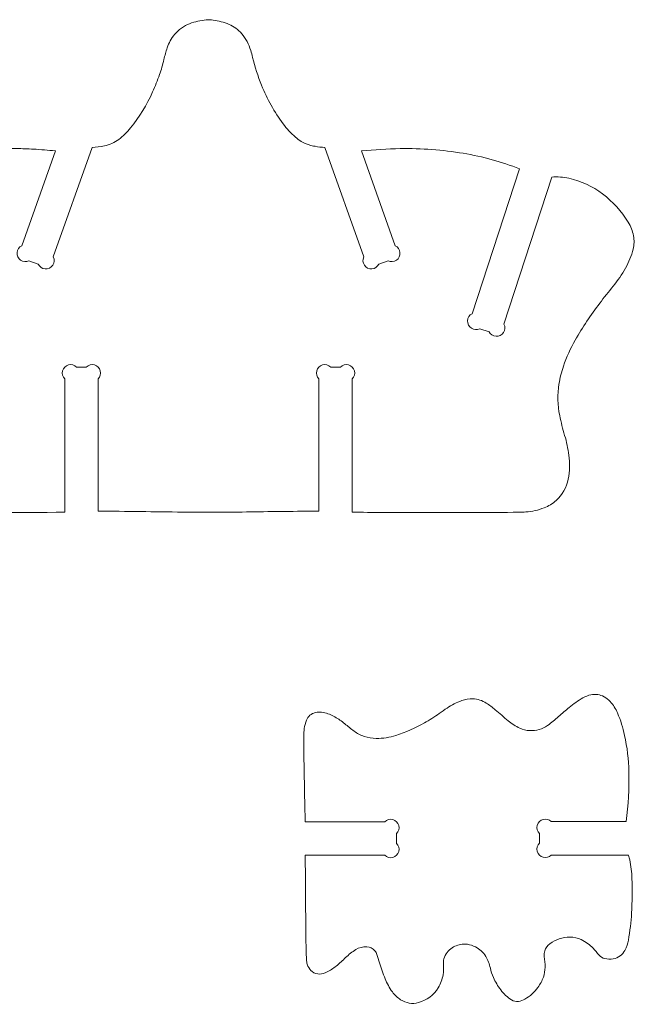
# Model space of a CAD drawing. Header units: centimetres. Extents: x -10 to 15.9, y -10.7 to 11.5.
# Tile 34 of 47: x 8.4 to 10.5, y -4.3 to -0.9. Entities that reach past the tile are written whole.
import ezdxf

# ---------------------------------------------------------------- set-up
doc = ezdxf.new("R2010")
doc.units = ezdxf.units.CM
doc.header["$MEASUREMENT"] = 0
doc.layers.add('Layer 1', color=7, linetype='Continuous')

msp = doc.modelspace()

# ---------------------------------------------------------------- linework, layer by layer
at = {"layer": 'Layer 1', "color": 18, "lineweight": 9}
for points, knots in [([(9.4153, -1.3625), (9.4153, -1.3625), (9.54926, -1.74072), (9.54926, -1.74072), (9.54926, -1.74072), (9.5448, -1.75006), (9.54567, -1.76106), (9.55153, -1.76959), (9.55153, -1.76959), (9.55739, -1.77811), (9.56735, -1.78287), (9.57767, -1.78205), (9.57767, -1.78205), (9.58798, -1.78124), (9.59708, -1.77499), (9.60153, -1.76565), (9.60153, -1.76565), (9.60153, -1.76565), (9.63352, -1.75432), (9.63352, -1.75432), (9.63352, -1.75432), (9.64286, -1.75878), (9.65386, -1.75791), (9.66239, -1.75205), (9.66239, -1.75205), (9.67091, -1.74619), (9.67567, -1.73623), (9.67486, -1.72592), (9.67486, -1.72592), (9.67404, -1.7156), (9.66779, -1.70651), (9.65845, -1.70205), (9.65845, -1.70205), (9.65845, -1.70205), (9.54225, -1.37383), (9.54225, -1.37383), (9.54225, -1.37383), (9.58669, -1.36959), (9.63127, -1.36706), (9.67589, -1.36625), (9.67589, -1.36625), (9.74893, -1.36492), (9.82195, -1.37032), (9.894, -1.38237), (9.894, -1.38237), (9.92782, -1.38803), (9.96133, -1.39543), (9.99438, -1.40455), (9.99438, -1.40455), (10.02611, -1.41331), (10.05735, -1.42377), (10.08795, -1.4359), (10.08795, -1.4359), (10.08795, -1.4359), (9.92458, -1.93733), (9.92458, -1.93733), (9.92458, -1.93733), (9.91536, -1.94202), (9.90934, -1.95127), (9.90879, -1.9616), (9.90879, -1.9616), (9.90824, -1.97193), (9.91324, -1.98177), (9.92191, -1.98742), (9.92191, -1.98742), (9.93058, -1.99306), (9.94161, -1.99364), (9.95083, -1.98896), (9.95083, -1.98896), (9.95083, -1.98896), (9.98309, -1.99947), (9.98309, -1.99947), (9.98309, -1.99947), (9.98778, -2.00869), (9.99703, -2.01471), (10.00736, -2.01526), (10.00736, -2.01526), (10.01769, -2.01581), (10.02753, -2.0108), (10.03318, -2.00213), (10.03318, -2.00213), (10.03882, -1.99346), (10.0394, -1.98243), (10.03471, -1.97321), (10.03471, -1.97321), (10.03471, -1.97321), (10.20034, -1.46483), (10.20034, -1.46483), (10.20034, -1.46483), (10.22002, -1.463), (10.23987, -1.46425), (10.25915, -1.46856), (10.25915, -1.46856), (10.30155, -1.47802), (10.34142, -1.49654), (10.376, -1.52284), (10.376, -1.52284), (10.41142, -1.54977), (10.44157, -1.58303), (10.46491, -1.62091), (10.46491, -1.62091), (10.47368, -1.63514), (10.47978, -1.65084), (10.48292, -1.66726), (10.48292, -1.66726), (10.48586, -1.68265), (10.48545, -1.6985), (10.48172, -1.71372), (10.48172, -1.71372), (10.47606, -1.73685), (10.4672, -1.75909), (10.45538, -1.77977), (10.45538, -1.77977), (10.44291, -1.80161), (10.42862, -1.82237), (10.41266, -1.84181), (10.41266, -1.84181), (10.39674, -1.86122), (10.38118, -1.88094), (10.366, -1.90094), (10.366, -1.90094), (10.33516, -1.94159), (10.30692, -1.98414), (10.28142, -2.02833), (10.28142, -2.02833), (10.26486, -2.05703), (10.25113, -2.08726), (10.24042, -2.11861), (10.24042, -2.11861), (10.23355, -2.13872), (10.2284, -2.15938), (10.22503, -2.18037), (10.22503, -2.18037), (10.21921, -2.21664), (10.22006, -2.25367), (10.22757, -2.28963), (10.22757, -2.28963), (10.23237, -2.31265), (10.23811, -2.33545), (10.24476, -2.358), (10.24476, -2.358), (10.25142, -2.38058), (10.25633, -2.40363), (10.25945, -2.42696), (10.25945, -2.42696), (10.26309, -2.45426), (10.26228, -2.48198), (10.25706, -2.50903), (10.25706, -2.50903), (10.25156, -2.53753), (10.23698, -2.5635), (10.21552, -2.58304), (10.21552, -2.58304), (10.20329, -2.59417), (10.18907, -2.60289), (10.17361, -2.60876), (10.17361, -2.60876), (10.15336, -2.61643), (10.13211, -2.62118), (10.11051, -2.62284), (10.11051, -2.62284), (10.10242, -2.62347), (10.0943, -2.62383), (10.08618, -2.62392), (10.08618, -2.62392), (10.03324, -2.6245), (9.98028, -2.62482), (9.92733, -2.62487), (9.92733, -2.62487), (9.85777, -2.62494), (9.7882, -2.62487), (9.71864, -2.62465), (9.71864, -2.62465), (9.64907, -2.62444), (9.5795, -2.62426), (9.50994, -2.6241), (9.50994, -2.6241), (9.50994, -2.6241), (9.50994, -2.16269), (9.50994, -2.16269), (9.50994, -2.16269), (9.51726, -2.15537), (9.52011, -2.14471), (9.51743, -2.13472), (9.51743, -2.13472), (9.51476, -2.12472), (9.50695, -2.11692), (9.49696, -2.11424), (9.49696, -2.11424), (9.48696, -2.11156), (9.4763, -2.11442), (9.46899, -2.12173), (9.46899, -2.12173), (9.46899, -2.12173), (9.43506, -2.12173), (9.43506, -2.12173), (9.43506, -2.12173), (9.42774, -2.11442), (9.41708, -2.11156), (9.40709, -2.11424), (9.40709, -2.11424), (9.39709, -2.11692), (9.38929, -2.12472), (9.38661, -2.13472), (9.38661, -2.13472), (9.38393, -2.14471), (9.38679, -2.15537), (9.3941, -2.16269), (9.3941, -2.16269), (9.3941, -2.16269), (9.3941, -2.62007), (9.3941, -2.62007), (9.3941, -2.62007), (9.31554, -2.62068), (9.23697, -2.62155), (9.15841, -2.62269), (9.15841, -2.62269), (9.07984, -2.62382), (9.00127, -2.62402), (8.9227, -2.62327), (8.9227, -2.62327), (8.87397, -2.62281), (8.82525, -2.62226), (8.77652, -2.62161), (8.77652, -2.62161), (8.72779, -2.62096), (8.67907, -2.62045), (8.63034, -2.62007), (8.63034, -2.62007), (8.63034, -2.62007), (8.63034, -2.16269), (8.63034, -2.16269), (8.63034, -2.16269), (8.63765, -2.15537), (8.64051, -2.14471), (8.63783, -2.13472), (8.63783, -2.13472), (8.63516, -2.12472), (8.62735, -2.11692), (8.61736, -2.11424), (8.61736, -2.11424), (8.60736, -2.11156), (8.5967, -2.11442), (8.58938, -2.12173), (8.58938, -2.12173), (8.58938, -2.12173), (8.55546, -2.12173), (8.55546, -2.12173), (8.55546, -2.12173), (8.54814, -2.11442), (8.53748, -2.11156), (8.52749, -2.11424), (8.52749, -2.11424), (8.51749, -2.11692), (8.50969, -2.12472), (8.50701, -2.13472), (8.50701, -2.13472), (8.50433, -2.14471), (8.50719, -2.15537), (8.5145, -2.16269), (8.5145, -2.16269), (8.5145, -2.16269), (8.5145, -2.6241), (8.5145, -2.6241), (8.5145, -2.6241), (8.35429, -2.62446), (8.19407, -2.62468), (8.03386, -2.62478), (8.03386, -2.62478), (8.00914, -2.6248), (7.98442, -2.62469), (7.9597, -2.62445), (7.9597, -2.62445), (7.94155, -2.62428), (7.9234, -2.6235), (7.9053, -2.62211), (7.9053, -2.62211), (7.88351, -2.62045), (7.86222, -2.61478), (7.84249, -2.6054), (7.84249, -2.6054), (7.81293, -2.59134), (7.78951, -2.56695), (7.77667, -2.53684), (7.77667, -2.53684), (7.76928, -2.51951), (7.76484, -2.50106), (7.76354, -2.48226), (7.76354, -2.48226), (7.76203, -2.46041), (7.76313, -2.43844), (7.76682, -2.41685), (7.76682, -2.41685), (7.76939, -2.4018), (7.77251, -2.38685), (7.77618, -2.37204), (7.77618, -2.37204), (7.78163, -2.35007), (7.78722, -2.32813), (7.79296, -2.30624), (7.79296, -2.30624), (7.79677, -2.29169), (7.79964, -2.27691), (7.80154, -2.26199), (7.80154, -2.26199), (7.8063, -2.22452), (7.80356, -2.1865), (7.79347, -2.1501), (7.79347, -2.1501), (7.78382, -2.11527), (7.77069, -2.0815), (7.75428, -2.04929), (7.75428, -2.04929), (7.74143, -2.02407), (7.72715, -1.99962), (7.7115, -1.97605), (7.7115, -1.97605), (7.68906, -1.94224), (7.66527, -1.90934), (7.6402, -1.87743), (7.6402, -1.87743), (7.62433, -1.85723), (7.60857, -1.83694), (7.59294, -1.81655), (7.59294, -1.81655), (7.57806, -1.79713), (7.56557, -1.77598), (7.55576, -1.75357), (7.55576, -1.75357), (7.54999, -1.74038), (7.54556, -1.72664), (7.54256, -1.71257), (7.54256, -1.71257), (7.53791, -1.69082), (7.5395, -1.6682), (7.54713, -1.64732), (7.54713, -1.64732), (7.55215, -1.6336), (7.55887, -1.62057), (7.56714, -1.60854), (7.56714, -1.60854), (7.5876, -1.57874), (7.61225, -1.55203), (7.6403, -1.52924), (7.6403, -1.52924), (7.67303, -1.50264), (7.71093, -1.48309), (7.75157, -1.47181), (7.75157, -1.47181), (7.77081, -1.46648), (7.79071, -1.46385), (7.81068, -1.46402), (7.81068, -1.46402), (7.8124, -1.46403), (7.81412, -1.46409), (7.81584, -1.4642), (7.81584, -1.4642), (7.8186, -1.46436), (7.82135, -1.46457), (7.8241, -1.46483), (7.8241, -1.46483), (7.8241, -1.46483), (7.98973, -1.97321), (7.98973, -1.97321), (7.98973, -1.97321), (7.98504, -1.98243), (7.98563, -1.99346), (7.99127, -2.00213), (7.99127, -2.00213), (7.99691, -2.0108), (8.00675, -2.01581), (8.01708, -2.01526), (8.01708, -2.01526), (8.02741, -2.01471), (8.03667, -2.00869), (8.04136, -1.99947), (8.04136, -1.99947), (8.04136, -1.99947), (8.07361, -1.98896), (8.07361, -1.98896), (8.07361, -1.98896), (8.08283, -1.99364), (8.09386, -1.99306), (8.10253, -1.98742), (8.10253, -1.98742), (8.1112, -1.98177), (8.11621, -1.97193), (8.11566, -1.9616), (8.11566, -1.9616), (8.11511, -1.95127), (8.10909, -1.94202), (8.09986, -1.93733), (8.09986, -1.93733), (8.09986, -1.93733), (7.93649, -1.4359), (7.93649, -1.4359), (7.93649, -1.4359), (7.98563, -1.4157), (8.03663, -1.40034), (8.08875, -1.39004), (8.08875, -1.39004), (8.17403, -1.37319), (8.26083, -1.36514), (8.34775, -1.36601), (8.34775, -1.36601), (8.36732, -1.36621), (8.38687, -1.36687), (8.40641, -1.36801), (8.40641, -1.36801), (8.4317, -1.36948), (8.45697, -1.37142), (8.48219, -1.37383), (8.48219, -1.37383), (8.48219, -1.37383), (8.36599, -1.70205), (8.36599, -1.70205), (8.36599, -1.70205), (8.35665, -1.70651), (8.3504, -1.7156), (8.34959, -1.72592), (8.34959, -1.72592), (8.34878, -1.73623), (8.35353, -1.74619), (8.36206, -1.75205), (8.36206, -1.75205), (8.37058, -1.75791), (8.38159, -1.75878), (8.39092, -1.75432), (8.39092, -1.75432), (8.39092, -1.75432), (8.42291, -1.76565), (8.42291, -1.76565), (8.42291, -1.76565), (8.42736, -1.77499), (8.43646, -1.78124), (8.44678, -1.78205), (8.44678, -1.78205), (8.45709, -1.78287), (8.46705, -1.77811), (8.47291, -1.76959), (8.47291, -1.76959), (8.47877, -1.76106), (8.47964, -1.75006), (8.47518, -1.74072), (8.47518, -1.74072), (8.47518, -1.74072), (8.60915, -1.3625), (8.60915, -1.3625), (8.60915, -1.3625), (8.62348, -1.36125), (8.63774, -1.35927), (8.65187, -1.35656), (8.65187, -1.35656), (8.66995, -1.3531), (8.68697, -1.34547), (8.70159, -1.33428), (8.70159, -1.33428), (8.71663, -1.32275), (8.73024, -1.30947), (8.74213, -1.29472), (8.74213, -1.29472), (8.7729, -1.25654), (8.79866, -1.21461), (8.81881, -1.16991), (8.81881, -1.16991), (8.82762, -1.15036), (8.83557, -1.13045), (8.84266, -1.11022), (8.84266, -1.11022), (8.84864, -1.09316), (8.85373, -1.0758), (8.85793, -1.05822), (8.85793, -1.05822), (8.86121, -1.04447), (8.86503, -1.03086), (8.8694, -1.01742), (8.8694, -1.01742), (8.87487, -1.00054), (8.88353, -0.98486), (8.89488, -0.97123), (8.89488, -0.97123), (8.90874, -0.9546), (8.92666, -0.94181), (8.94689, -0.93411), (8.94689, -0.93411), (8.96538, -0.92707), (8.98476, -0.92262), (9.00448, -0.92089), (9.00448, -0.92089), (9.01236, -0.9202), (9.02029, -0.92038), (9.02813, -0.92144), (9.02813, -0.92144), (9.04713, -0.924), (9.06573, -0.92904), (9.08343, -0.93642), (9.08343, -0.93642), (9.10035, -0.94348), (9.11533, -0.95454), (9.12707, -0.96863), (9.12707, -0.96863), (9.14121, -0.9856), (9.15184, -1.00522), (9.15833, -1.02633), (9.15833, -1.02633), (9.16081, -1.03438), (9.16302, -1.04251), (9.16497, -1.0507), (9.16497, -1.0507), (9.17277, -1.08351), (9.18306, -1.11567), (9.19578, -1.1469), (9.19578, -1.1469), (9.21509, -1.19436), (9.24028, -1.23921), (9.27075, -1.2804), (9.27075, -1.2804), (9.28314, -1.29715), (9.29731, -1.31251), (9.31302, -1.3262), (9.31302, -1.3262), (9.31938, -1.33174), (9.32617, -1.33676), (9.33334, -1.34121), (9.33334, -1.34121), (9.34181, -1.34646), (9.35093, -1.35058), (9.36048, -1.35344), (9.36048, -1.35344), (9.36716, -1.35544), (9.37397, -1.35702), (9.38086, -1.35816), (9.38086, -1.35816), (9.39228, -1.36004), (9.40377, -1.36149), (9.4153, -1.3625)], [0, 0, 0, 0, 0.0074074, 0.0074074, 0.0074074, 0.0074074, 0.0148148, 0.0148148, 0.0148148, 0.0148148, 0.0222222, 0.0222222, 0.0222222, 0.0222222, 0.0296296, 0.0296296, 0.0296296, 0.0296296, 0.037037, 0.037037, 0.037037, 0.037037, 0.0444444, 0.0444444, 0.0444444, 0.0444444, 0.0518519, 0.0518519, 0.0518519, 0.0518519, 0.0592593, 0.0592593, 0.0592593, 0.0592593, 0.0666667, 0.0666667, 0.0666667, 0.0666667, 0.0740741, 0.0740741, 0.0740741, 0.0740741, 0.0814815, 0.0814815, 0.0814815, 0.0814815, 0.0888889, 0.0888889, 0.0888889, 0.0888889, 0.0962963, 0.0962963, 0.0962963, 0.0962963, 0.1037037, 0.1037037, 0.1037037, 0.1037037, 0.1111111, 0.1111111, 0.1111111, 0.1111111, 0.1185185, 0.1185185, 0.1185185, 0.1185185, 0.1259259, 0.1259259, 0.1259259, 0.1259259, 0.1333333, 0.1333333, 0.1333333, 0.1333333, 0.1407407, 0.1407407, 0.1407407, 0.1407407, 0.1481481, 0.1481481, 0.1481481, 0.1481481, 0.1555556, 0.1555556, 0.1555556, 0.1555556, 0.162963, 0.162963, 0.162963, 0.162963, 0.1703704, 0.1703704, 0.1703704, 0.1703704, 0.1777778, 0.1777778, 0.1777778, 0.1777778, 0.1851852, 0.1851852, 0.1851852, 0.1851852, 0.1925926, 0.1925926, 0.1925926, 0.1925926, 0.2, 0.2, 0.2, 0.2, 0.2074074, 0.2074074, 0.2074074, 0.2074074, 0.2148148, 0.2148148, 0.2148148, 0.2148148, 0.2222222, 0.2222222, 0.2222222, 0.2222222, 0.2296296, 0.2296296, 0.2296296, 0.2296296, 0.237037, 0.237037, 0.237037, 0.237037, 0.2444444, 0.2444444, 0.2444444, 0.2444444, 0.2518519, 0.2518519, 0.2518519, 0.2518519, 0.2592593, 0.2592593, 0.2592593, 0.2592593, 0.2666667, 0.2666667, 0.2666667, 0.2666667, 0.2740741, 0.2740741, 0.2740741, 0.2740741, 0.2814815, 0.2814815, 0.2814815, 0.2814815, 0.2888889, 0.2888889, 0.2888889, 0.2888889, 0.2962963, 0.2962963, 0.2962963, 0.2962963, 0.3037037, 0.3037037, 0.3037037, 0.3037037, 0.3111111, 0.3111111, 0.3111111, 0.3111111, 0.3185185, 0.3185185, 0.3185185, 0.3185185, 0.3259259, 0.3259259, 0.3259259, 0.3259259, 0.3333333, 0.3333333, 0.3333333, 0.3333333, 0.3407407, 0.3407407, 0.3407407, 0.3407407, 0.3481481, 0.3481481, 0.3481481, 0.3481481, 0.3555556, 0.3555556, 0.3555556, 0.3555556, 0.362963, 0.362963, 0.362963, 0.362963, 0.3703704, 0.3703704, 0.3703704, 0.3703704, 0.3777778, 0.3777778, 0.3777778, 0.3777778, 0.3851852, 0.3851852, 0.3851852, 0.3851852, 0.3925926, 0.3925926, 0.3925926, 0.3925926, 0.4, 0.4, 0.4, 0.4, 0.4074074, 0.4074074, 0.4074074, 0.4074074, 0.4148148, 0.4148148, 0.4148148, 0.4148148, 0.4222222, 0.4222222, 0.4222222, 0.4222222, 0.4296296, 0.4296296, 0.4296296, 0.4296296, 0.437037, 0.437037, 0.437037, 0.437037, 0.4444444, 0.4444444, 0.4444444, 0.4444444, 0.4518519, 0.4518519, 0.4518519, 0.4518519, 0.4592593, 0.4592593, 0.4592593, 0.4592593, 0.4666667, 0.4666667, 0.4666667, 0.4666667, 0.4740741, 0.4740741, 0.4740741, 0.4740741, 0.4814815, 0.4814815, 0.4814815, 0.4814815, 0.4888889, 0.4888889, 0.4888889, 0.4888889, 0.4962963, 0.4962963, 0.4962963, 0.4962963, 0.5037037, 0.5037037, 0.5037037, 0.5037037, 0.5111111, 0.5111111, 0.5111111, 0.5111111, 0.5185185, 0.5185185, 0.5185185, 0.5185185, 0.5259259, 0.5259259, 0.5259259, 0.5259259, 0.5333333, 0.5333333, 0.5333333, 0.5333333, 0.5407407, 0.5407407, 0.5407407, 0.5407407, 0.5481481, 0.5481481, 0.5481481, 0.5481481, 0.5555556, 0.5555556, 0.5555556, 0.5555556, 0.562963, 0.562963, 0.562963, 0.562963, 0.5703704, 0.5703704, 0.5703704, 0.5703704, 0.5777778, 0.5777778, 0.5777778, 0.5777778, 0.5851852, 0.5851852, 0.5851852, 0.5851852, 0.5925926, 0.5925926, 0.5925926, 0.5925926, 0.6, 0.6, 0.6, 0.6, 0.6074074, 0.6074074, 0.6074074, 0.6074074, 0.6148148, 0.6148148, 0.6148148, 0.6148148, 0.6222222, 0.6222222, 0.6222222, 0.6222222, 0.6296296, 0.6296296, 0.6296296, 0.6296296, 0.637037, 0.637037, 0.637037, 0.637037, 0.6444444, 0.6444444, 0.6444444, 0.6444444, 0.6518519, 0.6518519, 0.6518519, 0.6518519, 0.6592593, 0.6592593, 0.6592593, 0.6592593, 0.6666667, 0.6666667, 0.6666667, 0.6666667, 0.6740741, 0.6740741, 0.6740741, 0.6740741, 0.6814815, 0.6814815, 0.6814815, 0.6814815, 0.6888889, 0.6888889, 0.6888889, 0.6888889, 0.6962963, 0.6962963, 0.6962963, 0.6962963, 0.7037037, 0.7037037, 0.7037037, 0.7037037, 0.7111111, 0.7111111, 0.7111111, 0.7111111, 0.7185185, 0.7185185, 0.7185185, 0.7185185, 0.7259259, 0.7259259, 0.7259259, 0.7259259, 0.7333333, 0.7333333, 0.7333333, 0.7333333, 0.7407407, 0.7407407, 0.7407407, 0.7407407, 0.7481481, 0.7481481, 0.7481481, 0.7481481, 0.7555556, 0.7555556, 0.7555556, 0.7555556, 0.762963, 0.762963, 0.762963, 0.762963, 0.7703704, 0.7703704, 0.7703704, 0.7703704, 0.7777778, 0.7777778, 0.7777778, 0.7777778, 0.7851852, 0.7851852, 0.7851852, 0.7851852, 0.7925926, 0.7925926, 0.7925926, 0.7925926, 0.8, 0.8, 0.8, 0.8, 0.8074074, 0.8074074, 0.8074074, 0.8074074, 0.8148148, 0.8148148, 0.8148148, 0.8148148, 0.8222222, 0.8222222, 0.8222222, 0.8222222, 0.8296296, 0.8296296, 0.8296296, 0.8296296, 0.837037, 0.837037, 0.837037, 0.837037, 0.8444444, 0.8444444, 0.8444444, 0.8444444, 0.8518519, 0.8518519, 0.8518519, 0.8518519, 0.8592593, 0.8592593, 0.8592593, 0.8592593, 0.8666667, 0.8666667, 0.8666667, 0.8666667, 0.8740741, 0.8740741, 0.8740741, 0.8740741, 0.8814815, 0.8814815, 0.8814815, 0.8814815, 0.8888889, 0.8888889, 0.8888889, 0.8888889, 0.8962963, 0.8962963, 0.8962963, 0.8962963, 0.9037037, 0.9037037, 0.9037037, 0.9037037, 0.9111111, 0.9111111, 0.9111111, 0.9111111, 0.9185185, 0.9185185, 0.9185185, 0.9185185, 0.9259259, 0.9259259, 0.9259259, 0.9259259, 0.9333333, 0.9333333, 0.9333333, 0.9333333, 0.9407407, 0.9407407, 0.9407407, 0.9407407, 0.9481481, 0.9481481, 0.9481481, 0.9481481, 0.9555556, 0.9555556, 0.9555556, 0.9555556, 0.962963, 0.962963, 0.962963, 0.962963, 0.9703704, 0.9703704, 0.9703704, 0.9703704, 0.9777778, 0.9777778, 0.9777778, 0.9777778, 0.9851852, 0.9851852, 0.9851852, 0.9851852, 1, 1, 1, 1]), ([(9.66329, -3.73549), (9.66329, -3.73549), (9.66329, -3.76942), (9.66329, -3.76942), (9.66329, -3.76942), (9.67061, -3.77673), (9.67346, -3.78739), (9.67079, -3.79739), (9.67079, -3.79739), (9.66811, -3.80738), (9.6603, -3.81519), (9.65031, -3.81787), (9.65031, -3.81787), (9.64031, -3.82054), (9.62965, -3.81769), (9.62234, -3.81037), (9.62234, -3.81037), (9.62234, -3.81037), (9.347, -3.81037), (9.347, -3.81037), (9.347, -3.81037), (9.34769, -3.90241), (9.3484, -3.99445), (9.34913, -4.08649), (9.34913, -4.08649), (9.34932, -4.1095), (9.34985, -4.13251), (9.35074, -4.1555), (9.35074, -4.1555), (9.35106, -4.16377), (9.3516, -4.17204), (9.35237, -4.18028), (9.35237, -4.18028), (9.3528, -4.18493), (9.35407, -4.18946), (9.35611, -4.19366), (9.35611, -4.19366), (9.35973, -4.2011), (9.36491, -4.20767), (9.3713, -4.21291), (9.3713, -4.21291), (9.37863, -4.21892), (9.38798, -4.22188), (9.39742, -4.22118), (9.39742, -4.22118), (9.40564, -4.22057), (9.41367, -4.21841), (9.42108, -4.21481), (9.42108, -4.21481), (9.43286, -4.20909), (9.44391, -4.202), (9.45402, -4.19369), (9.45402, -4.19369), (9.46541, -4.18432), (9.47637, -4.17445), (9.48688, -4.1641), (9.48688, -4.1641), (9.49741, -4.15373), (9.50908, -4.14457), (9.52167, -4.13682), (9.52167, -4.13682), (9.53331, -4.12965), (9.54688, -4.12621), (9.56053, -4.12698), (9.56053, -4.12698), (9.57101, -4.12757), (9.58079, -4.13248), (9.58753, -4.14054), (9.58753, -4.14054), (9.59089, -4.14455), (9.59349, -4.14913), (9.5952, -4.15407), (9.5952, -4.15407), (9.5984, -4.16331), (9.60139, -4.17263), (9.60415, -4.18201), (9.60415, -4.18201), (9.6097, -4.20086), (9.61616, -4.21942), (9.6235, -4.23763), (9.6235, -4.23763), (9.62998, -4.25372), (9.63844, -4.26893), (9.64868, -4.28292), (9.64868, -4.28292), (9.65651, -4.29362), (9.66617, -4.30285), (9.67721, -4.31018), (9.67721, -4.31018), (9.69552, -4.32234), (9.7182, -4.32592), (9.73936, -4.31997), (9.73936, -4.31997), (9.76761, -4.31202), (9.79181, -4.29375), (9.80718, -4.26876), (9.80718, -4.26876), (9.81555, -4.25515), (9.82121, -4.24006), (9.82384, -4.2243), (9.82384, -4.2243), (9.82584, -4.21231), (9.82633, -4.20011), (9.82528, -4.18799), (9.82528, -4.18799), (9.82471, -4.18144), (9.82528, -4.17484), (9.82695, -4.16849), (9.82695, -4.16849), (9.83118, -4.15242), (9.84155, -4.13863), (9.85582, -4.13011), (9.85582, -4.13011), (9.86776, -4.12297), (9.88121, -4.11876), (9.89509, -4.1178), (9.89509, -4.1178), (9.89947, -4.1175), (9.90387, -4.11771), (9.90821, -4.11841), (9.90821, -4.11841), (9.91804, -4.12001), (9.92757, -4.1231), (9.93647, -4.12755), (9.93647, -4.12755), (9.95105, -4.13485), (9.96323, -4.14619), (9.97155, -4.16021), (9.97155, -4.16021), (9.97901, -4.17276), (9.98443, -4.18642), (9.98761, -4.20068), (9.98761, -4.20068), (9.99008, -4.21171), (9.99362, -4.22248), (9.99818, -4.23283), (9.99818, -4.23283), (10.00495, -4.2482), (10.01349, -4.26273), (10.02363, -4.27612), (10.02363, -4.27612), (10.03386, -4.28961), (10.04633, -4.30124), (10.06052, -4.31048), (10.06052, -4.31048), (10.06761, -4.3151), (10.07614, -4.31699), (10.08452, -4.31579), (10.08452, -4.31579), (10.09259, -4.31464), (10.10035, -4.31196), (10.10741, -4.3079), (10.10741, -4.3079), (10.12507, -4.29775), (10.14036, -4.28397), (10.15229, -4.26746), (10.15229, -4.26746), (10.16023, -4.25649), (10.16655, -4.24444), (10.17109, -4.23168), (10.17109, -4.23168), (10.17496, -4.22079), (10.17697, -4.20933), (10.17705, -4.19777), (10.17705, -4.19777), (10.17713, -4.18529), (10.17614, -4.17283), (10.17408, -4.16051), (10.17408, -4.16051), (10.17296, -4.15378), (10.17359, -4.14686), (10.17592, -4.14044), (10.17592, -4.14044), (10.17934, -4.13101), (10.18545, -4.12278), (10.19347, -4.11676), (10.19347, -4.11676), (10.21349, -4.10174), (10.2378, -4.09351), (10.26283, -4.09327), (10.26283, -4.09327), (10.27654, -4.09314), (10.2901, -4.09619), (10.30243, -4.10218), (10.30243, -4.10218), (10.31767, -4.10957), (10.33141, -4.11974), (10.34294, -4.13215), (10.34294, -4.13215), (10.35004, -4.1398), (10.35699, -4.1476), (10.36377, -4.15555), (10.36377, -4.15555), (10.36887, -4.16152), (10.37572, -4.16574), (10.38335, -4.16761), (10.38335, -4.16761), (10.39308, -4.16999), (10.4032, -4.17032), (10.41306, -4.16859), (10.41306, -4.16859), (10.43023, -4.16556), (10.44501, -4.15477), (10.4531, -4.13933), (10.4531, -4.13933), (10.45901, -4.12808), (10.46316, -4.116), (10.46543, -4.10349), (10.46543, -4.10349), (10.47098, -4.07282), (10.47464, -4.04184), (10.47639, -4.01072), (10.47639, -4.01072), (10.47863, -3.97071), (10.47907, -3.93063), (10.4777, -3.89058), (10.4777, -3.89058), (10.47696, -3.86891), (10.47441, -3.84735), (10.47008, -3.82611), (10.47008, -3.82611), (10.46959, -3.82373), (10.46904, -3.82136), (10.46844, -3.81901), (10.46844, -3.81901), (10.46764, -3.81589), (10.46678, -3.8128), (10.46586, -3.80972), (10.46586, -3.80972), (10.46586, -3.80972), (10.19843, -3.80973), (10.19843, -3.80973), (10.19843, -3.80973), (10.19111, -3.81704), (10.18045, -3.8199), (10.17045, -3.81722), (10.17045, -3.81722), (10.16046, -3.81455), (10.15265, -3.80674), (10.14998, -3.79675), (10.14998, -3.79675), (10.1473, -3.78675), (10.15016, -3.77609), (10.15747, -3.76877), (10.15747, -3.76877), (10.15747, -3.76877), (10.15747, -3.73485), (10.15747, -3.73485), (10.15747, -3.73485), (10.15016, -3.72753), (10.1473, -3.71687), (10.14998, -3.70688), (10.14998, -3.70688), (10.15265, -3.69688), (10.16046, -3.68908), (10.17045, -3.6864), (10.17045, -3.6864), (10.18045, -3.68372), (10.19111, -3.68658), (10.19843, -3.69389), (10.19843, -3.69389), (10.19843, -3.69389), (10.45798, -3.6939), (10.45798, -3.6939), (10.45798, -3.6939), (10.46497, -3.63678), (10.46792, -3.57925), (10.46681, -3.52172), (10.46681, -3.52172), (10.466, -3.47936), (10.46113, -3.43719), (10.45226, -3.39576), (10.45226, -3.39576), (10.44657, -3.36919), (10.43834, -3.34323), (10.42768, -3.31824), (10.42768, -3.31824), (10.42149, -3.30371), (10.41291, -3.29033), (10.40231, -3.27864), (10.40231, -3.27864), (10.39626, -3.27197), (10.38914, -3.26636), (10.38124, -3.26205), (10.38124, -3.26205), (10.36734, -3.25446), (10.35121, -3.25208), (10.33572, -3.25534), (10.33572, -3.25534), (10.32582, -3.25742), (10.31632, -3.26108), (10.30758, -3.26617), (10.30758, -3.26617), (10.29111, -3.27576), (10.27547, -3.28673), (10.26084, -3.29897), (10.26084, -3.29897), (10.24838, -3.30938), (10.23609, -3.32), (10.22397, -3.33082), (10.22397, -3.33082), (10.21184, -3.34164), (10.19914, -3.35181), (10.18594, -3.36128), (10.18594, -3.36128), (10.16795, -3.37417), (10.14607, -3.38051), (10.12398, -3.37923), (10.12398, -3.37923), (10.11208, -3.37854), (10.1004, -3.3757), (10.08952, -3.37085), (10.08952, -3.37085), (10.07489, -3.36433), (10.0613, -3.35571), (10.04916, -3.34527), (10.04916, -3.34527), (10.03435, -3.33252), (10.0195, -3.31982), (10.00461, -3.30718), (10.00461, -3.30718), (9.99479, -3.29884), (9.98447, -3.29111), (9.9737, -3.28404), (9.9737, -3.28404), (9.95982, -3.27494), (9.94368, -3.26988), (9.92707, -3.26944), (9.92707, -3.26944), (9.9141, -3.26909), (9.90117, -3.27114), (9.88894, -3.27548), (9.88894, -3.27548), (9.87096, -3.28184), (9.85384, -3.29042), (9.83797, -3.30102), (9.83797, -3.30102), (9.82885, -3.30711), (9.81983, -3.31336), (9.81091, -3.31976), (9.81091, -3.31976), (9.79435, -3.33165), (9.77716, -3.34265), (9.75943, -3.35271), (9.75943, -3.35271), (9.72812, -3.37046), (9.69507, -3.38495), (9.66081, -3.39596), (9.66081, -3.39596), (9.63889, -3.40301), (9.61597, -3.40646), (9.59295, -3.4062), (9.59295, -3.4062), (9.57849, -3.40604), (9.56412, -3.40368), (9.55037, -3.3992), (9.55037, -3.3992), (9.53792, -3.39515), (9.52625, -3.38904), (9.51584, -3.38111), (9.51584, -3.38111), (9.50491, -3.3728), (9.49417, -3.36424), (9.48363, -3.35543), (9.48363, -3.35543), (9.47308, -3.34661), (9.46177, -3.33873), (9.44985, -3.33188), (9.44985, -3.33188), (9.43742, -3.32473), (9.42399, -3.31952), (9.40999, -3.31641), (9.40999, -3.31641), (9.40067, -3.31434), (9.391, -3.31446), (9.38173, -3.31675), (9.38173, -3.31675), (9.36799, -3.32015), (9.35673, -3.32995), (9.35148, -3.3431), (9.35148, -3.3431), (9.34771, -3.35254), (9.34509, -3.36241), (9.34369, -3.37248), (9.34369, -3.37248), (9.34253, -3.38083), (9.34195, -3.38924), (9.34195, -3.39766), (9.34195, -3.39766), (9.34201, -3.45177), (9.34265, -3.50587), (9.34387, -3.55997), (9.34387, -3.55997), (9.34462, -3.59297), (9.34535, -3.62597), (9.34605, -3.65898), (9.34605, -3.65898), (9.3463, -3.67083), (9.34653, -3.68268), (9.34674, -3.69453), (9.34674, -3.69453), (9.34674, -3.69453), (9.62234, -3.69454), (9.62234, -3.69454), (9.62234, -3.69454), (9.62965, -3.68722), (9.64031, -3.68436), (9.65031, -3.68704), (9.65031, -3.68704), (9.6603, -3.68972), (9.66811, -3.69752), (9.67079, -3.70752), (9.67079, -3.70752), (9.67346, -3.71751), (9.67061, -3.72817), (9.66329, -3.73549)], [0, 0, 0, 0, 0.0095238, 0.0095238, 0.0095238, 0.0095238, 0.0190476, 0.0190476, 0.0190476, 0.0190476, 0.0285714, 0.0285714, 0.0285714, 0.0285714, 0.0380952, 0.0380952, 0.0380952, 0.0380952, 0.047619, 0.047619, 0.047619, 0.047619, 0.0571429, 0.0571429, 0.0571429, 0.0571429, 0.0666667, 0.0666667, 0.0666667, 0.0666667, 0.0761905, 0.0761905, 0.0761905, 0.0761905, 0.0857143, 0.0857143, 0.0857143, 0.0857143, 0.0952381, 0.0952381, 0.0952381, 0.0952381, 0.1047619, 0.1047619, 0.1047619, 0.1047619, 0.1142857, 0.1142857, 0.1142857, 0.1142857, 0.1238095, 0.1238095, 0.1238095, 0.1238095, 0.1333333, 0.1333333, 0.1333333, 0.1333333, 0.1428571, 0.1428571, 0.1428571, 0.1428571, 0.152381, 0.152381, 0.152381, 0.152381, 0.1619048, 0.1619048, 0.1619048, 0.1619048, 0.1714286, 0.1714286, 0.1714286, 0.1714286, 0.1809524, 0.1809524, 0.1809524, 0.1809524, 0.1904762, 0.1904762, 0.1904762, 0.1904762, 0.2, 0.2, 0.2, 0.2, 0.2095238, 0.2095238, 0.2095238, 0.2095238, 0.2190476, 0.2190476, 0.2190476, 0.2190476, 0.2285714, 0.2285714, 0.2285714, 0.2285714, 0.2380952, 0.2380952, 0.2380952, 0.2380952, 0.247619, 0.247619, 0.247619, 0.247619, 0.2571429, 0.2571429, 0.2571429, 0.2571429, 0.2666667, 0.2666667, 0.2666667, 0.2666667, 0.2761905, 0.2761905, 0.2761905, 0.2761905, 0.2857143, 0.2857143, 0.2857143, 0.2857143, 0.2952381, 0.2952381, 0.2952381, 0.2952381, 0.3047619, 0.3047619, 0.3047619, 0.3047619, 0.3142857, 0.3142857, 0.3142857, 0.3142857, 0.3238095, 0.3238095, 0.3238095, 0.3238095, 0.3333333, 0.3333333, 0.3333333, 0.3333333, 0.3428571, 0.3428571, 0.3428571, 0.3428571, 0.352381, 0.352381, 0.352381, 0.352381, 0.3619048, 0.3619048, 0.3619048, 0.3619048, 0.3714286, 0.3714286, 0.3714286, 0.3714286, 0.3809524, 0.3809524, 0.3809524, 0.3809524, 0.3904762, 0.3904762, 0.3904762, 0.3904762, 0.4, 0.4, 0.4, 0.4, 0.4095238, 0.4095238, 0.4095238, 0.4095238, 0.4190476, 0.4190476, 0.4190476, 0.4190476, 0.4285714, 0.4285714, 0.4285714, 0.4285714, 0.4380952, 0.4380952, 0.4380952, 0.4380952, 0.447619, 0.447619, 0.447619, 0.447619, 0.4571429, 0.4571429, 0.4571429, 0.4571429, 0.4666667, 0.4666667, 0.4666667, 0.4666667, 0.4761905, 0.4761905, 0.4761905, 0.4761905, 0.4857143, 0.4857143, 0.4857143, 0.4857143, 0.4952381, 0.4952381, 0.4952381, 0.4952381, 0.5047619, 0.5047619, 0.5047619, 0.5047619, 0.5142857, 0.5142857, 0.5142857, 0.5142857, 0.5238095, 0.5238095, 0.5238095, 0.5238095, 0.5333333, 0.5333333, 0.5333333, 0.5333333, 0.5428571, 0.5428571, 0.5428571, 0.5428571, 0.552381, 0.552381, 0.552381, 0.552381, 0.5619048, 0.5619048, 0.5619048, 0.5619048, 0.5714286, 0.5714286, 0.5714286, 0.5714286, 0.5809524, 0.5809524, 0.5809524, 0.5809524, 0.5904762, 0.5904762, 0.5904762, 0.5904762, 0.6, 0.6, 0.6, 0.6, 0.6095238, 0.6095238, 0.6095238, 0.6095238, 0.6190476, 0.6190476, 0.6190476, 0.6190476, 0.6285714, 0.6285714, 0.6285714, 0.6285714, 0.6380952, 0.6380952, 0.6380952, 0.6380952, 0.647619, 0.647619, 0.647619, 0.647619, 0.6571429, 0.6571429, 0.6571429, 0.6571429, 0.6666667, 0.6666667, 0.6666667, 0.6666667, 0.6761905, 0.6761905, 0.6761905, 0.6761905, 0.6857143, 0.6857143, 0.6857143, 0.6857143, 0.6952381, 0.6952381, 0.6952381, 0.6952381, 0.7047619, 0.7047619, 0.7047619, 0.7047619, 0.7142857, 0.7142857, 0.7142857, 0.7142857, 0.7238095, 0.7238095, 0.7238095, 0.7238095, 0.7333333, 0.7333333, 0.7333333, 0.7333333, 0.7428571, 0.7428571, 0.7428571, 0.7428571, 0.752381, 0.752381, 0.752381, 0.752381, 0.7619048, 0.7619048, 0.7619048, 0.7619048, 0.7714286, 0.7714286, 0.7714286, 0.7714286, 0.7809524, 0.7809524, 0.7809524, 0.7809524, 0.7904762, 0.7904762, 0.7904762, 0.7904762, 0.8, 0.8, 0.8, 0.8, 0.8095238, 0.8095238, 0.8095238, 0.8095238, 0.8190476, 0.8190476, 0.8190476, 0.8190476, 0.8285714, 0.8285714, 0.8285714, 0.8285714, 0.8380952, 0.8380952, 0.8380952, 0.8380952, 0.847619, 0.847619, 0.847619, 0.847619, 0.8571429, 0.8571429, 0.8571429, 0.8571429, 0.8666667, 0.8666667, 0.8666667, 0.8666667, 0.8761905, 0.8761905, 0.8761905, 0.8761905, 0.8857143, 0.8857143, 0.8857143, 0.8857143, 0.8952381, 0.8952381, 0.8952381, 0.8952381, 0.9047619, 0.9047619, 0.9047619, 0.9047619, 0.9142857, 0.9142857, 0.9142857, 0.9142857, 0.9238095, 0.9238095, 0.9238095, 0.9238095, 0.9333333, 0.9333333, 0.9333333, 0.9333333, 0.9428571, 0.9428571, 0.9428571, 0.9428571, 0.952381, 0.952381, 0.952381, 0.952381, 0.9619048, 0.9619048, 0.9619048, 0.9619048, 0.9714286, 0.9714286, 0.9714286, 0.9714286, 0.9809524, 0.9809524, 0.9809524, 0.9809524, 1, 1, 1, 1])]:
    msp.add_open_spline(points, degree=3, knots=knots, dxfattribs=at)

doc.saveas('drawing.dxf')
